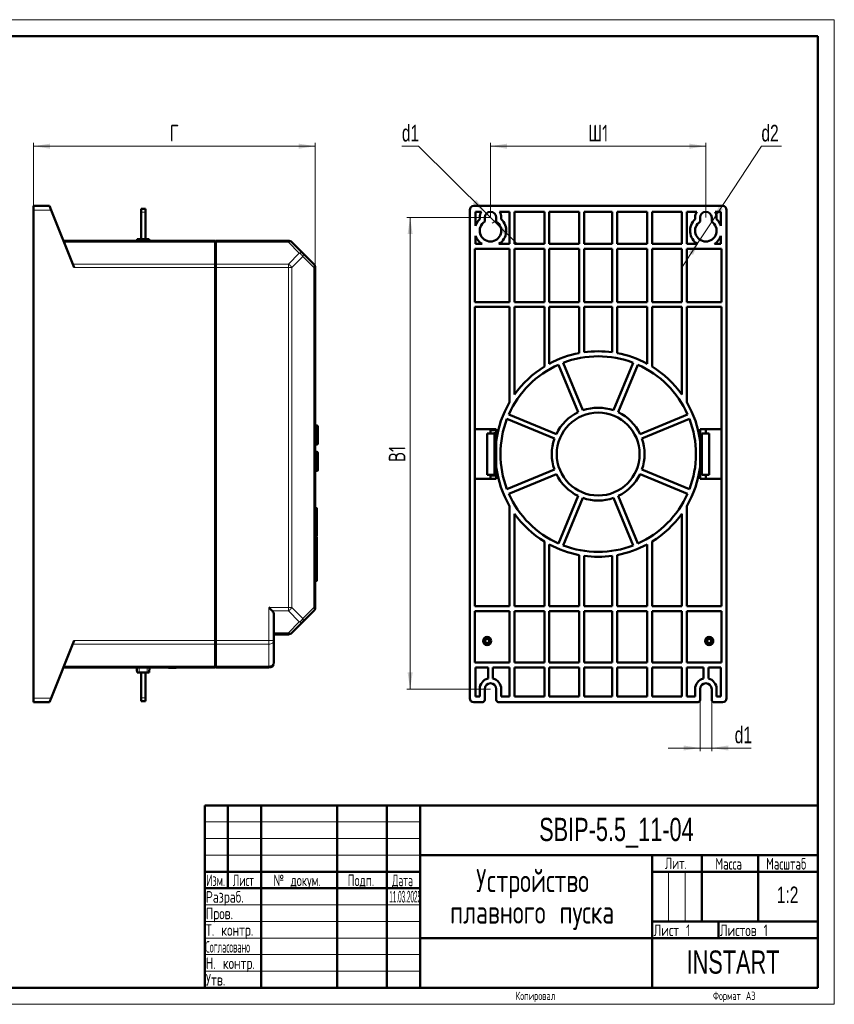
# Model space of a CAD drawing. Header units: millimetres. Extents: x 0 to 420, y 0 to 297.
# Tile 16 of 16: x 174 to 420, y 0 to 297. Entities that reach past the tile are written whole.
import ezdxf

# ---------------------------------------------------------------- set-up
doc = ezdxf.new("R2010")
doc.units = ezdxf.units.MM
doc.styles.add('SLDTEXTSTYLE0', font='TXT', dxfattribs={"width": 0.7, "bigfont": 'bigfont'})
doc.styles.add('SLDTEXTSTYLE1', font='TXT', dxfattribs={"width": 0.7})
doc.styles.add('SLDTEXTSTYLE2', font='TXT', dxfattribs={"width": 0.579176, "bigfont": 'bigfont'})
doc.styles.add('SLDTEXTSTYLE3', font='TXT', dxfattribs={"width": 0.646923, "bigfont": 'bigfont'})
doc.styles.add('SLDTEXTSTYLE4', font='TXT', dxfattribs={"width": 0.570891, "bigfont": 'bigfont'})
doc.styles.add('SLDTEXTSTYLE5', font='TXT', dxfattribs={"width": 0.585996, "bigfont": 'bigfont'})
doc.styles.add('SLDTEXTSTYLE6', font='TXT', dxfattribs={"width": 0.326651})
doc.styles.add('SLDTEXTSTYLE7', font='TXT', dxfattribs={"width": 0.485474, "bigfont": 'bigfont'})
doc.dimstyles.new('SLDDIMSTYLE0', dxfattribs={"dimtxt": 5, "dimasz": 5, "dimexe": 0, "dimexo": 0.0625, "dimgap": 1.25, "dimtad": 2, "dimdec": 1, "dimlfac": 2, "dimrnd": 1e-09, "dimzin": 12, "dimdsep": 46, "dimtxsty": 'SLDTEXTSTYLE1', "dimsah": 1, "dimcen": 0.09, "dimadec": 0, "dimazin": 3, "dimtfac": 1, "dimtdec": 3, "dimtofl": 0, "dimtmove": 0, "dimatfit": 3, "dimfxl": 0, "dimfrac": 2, "dimtolj": 1, "dimtzin": 12, "dimarcsym": 0})
doc.dimstyles.new('SLDDIMSTYLE1', dxfattribs={"dimtxt": 5, "dimasz": 5, "dimexe": 0, "dimexo": 0.0625, "dimgap": 1.25, "dimtad": 0, "dimtih": 1, "dimtoh": 1, "dimdec": 1, "dimlfac": 2, "dimrnd": 1e-09, "dimzin": 12, "dimdsep": 46, "dimtxsty": 'SLDTEXTSTYLE1', "dimsah": 1, "dimcen": 0, "dimadec": 0, "dimazin": 3, "dimtfac": 1, "dimtdec": 3, "dimtmove": 0, "dimatfit": 3, "dimfxl": 0, "dimfrac": 2, "dimtolj": 1, "dimtzin": 12, "dimarcsym": 0})
doc.dimstyles.new('SLDDIMSTYLE2', dxfattribs={"dimtxt": 5, "dimasz": 5, "dimexe": 0, "dimexo": 0.0625, "dimgap": 1.25, "dimtad": 0, "dimtih": 1, "dimtoh": 1, "dimdec": 1, "dimlfac": 2, "dimrnd": 1e-09, "dimzin": 12, "dimdsep": 46, "dimtxsty": 'SLDTEXTSTYLE1', "dimsah": 1, "dimcen": 0, "dimadec": 0, "dimazin": 3, "dimtfac": 1, "dimtdec": 3, "dimtmove": 0, "dimatfit": 3, "dimfxl": 0, "dimfrac": 2, "dimtolj": 1, "dimtzin": 12, "dimarcsym": 0})
doc.dimstyles.new('SLDDIMSTYLE3', dxfattribs={"dimtxt": 5, "dimasz": 5, "dimexe": 0, "dimexo": 0.0625, "dimgap": 1.25, "dimtad": 2, "dimdec": 1, "dimlfac": 2, "dimrnd": 1e-09, "dimzin": 12, "dimdsep": 46, "dimtxsty": 'SLDTEXTSTYLE1', "dimsah": 1, "dimcen": 0.09, "dimadec": 0, "dimazin": 3, "dimtfac": 1, "dimtdec": 3, "dimtmove": 0, "dimatfit": 0, "dimfxl": 0, "dimfrac": 2, "dimtolj": 1, "dimtzin": 12, "dimarcsym": 0})

# ---------------------------------------------------------------- blocks, each defined once
blk = doc.blocks.new('SW_NOTE_0')
at = {"color": 0, "linetype": 'Continuous', "lineweight": 0, "char_height": 7, "attachment_point": 2, "style": 'SLDTEXTSTYLE0'}
for s, insert in [('Уcтройство', (21.44, 9)), ('плавного пуска', (21.31, -0.5))]:
    blk.add_mtext(s, dxfattribs=dict(at, insert=insert))
blk = doc.blocks.new('_D_2')
at = {"color": 7, "linetype": 'Continuous', "lineweight": 0}
for p, q in [((178.35, 240.85), (178.35, 259.84)), ((178.35, 258.84), (263.35, 258.84)), ((263.35, 222.23), (263.35, 259.84))]:
    blk.add_line(p, q, dxfattribs=at)
at = {"color": 7, "linetype": 'Continuous', "lineweight": 18}
for points in [[(178.35, 258.84), (183.35, 258.07), (183.35, 259.61)], [(263.35, 258.84), (258.35, 259.61), (258.35, 258.07)]]:
    blk.add_solid(points, dxfattribs=at)
at = {"color": 7, "linetype": 'Continuous', "lineweight": 18, "insert": (219.43, 265.29), "char_height": 5, "attachment_point": 1, "style": 'SLDTEXTSTYLE0'}
blk.add_mtext('Г', dxfattribs=at)
blk = doc.blocks.new('_D_3')
at = {"color": 7, "linetype": 'Continuous', "lineweight": 0}
for p, q in [((294.47, 258.84), (289.5, 258.84)), ((314.99, 238.57), (294.47, 258.84)), ((317.48, 236.11), (314.99, 238.57)), ((317.48, 236.11), (324.32, 229.35))]:
    blk.add_line(p, q, dxfattribs=at)
at = {"color": 7, "linetype": 'Continuous', "lineweight": 18}
blk.add_arc((316.24, 237.34), 1.75, 285.6064, 359.6726, dxfattribs=at)
for points in [[(314.99, 238.57), (311.98, 242.63), (310.89, 241.54)], [(317.48, 236.11), (320.5, 232.05), (321.58, 233.15)]]:
    blk.add_solid(points, dxfattribs=at)
at = {"color": 7, "linetype": 'Continuous', "lineweight": 18, "insert": (289.5, 265.29), "char_height": 5, "attachment_point": 1, "style": 'SLDTEXTSTYLE1'}
blk.add_mtext('d1', dxfattribs=at)
blk = doc.blocks.new('_D_4')
at = {"color": 7, "linetype": 'Continuous', "lineweight": 0}
for p, q in [((383.02, 236.06), (398, 258.84)), ((398, 258.84), (404.05, 258.84)), ((379.45, 230.63), (383.02, 236.06)), ((379.45, 230.63), (374.17, 222.59))]:
    blk.add_line(p, q, dxfattribs=at)
at = {"color": 7, "linetype": 'Continuous', "lineweight": 18}
for points in [[(383.02, 236.06), (386.41, 239.81), (385.13, 240.66)], [(379.45, 230.63), (376.06, 226.87), (377.35, 226.03)]]:
    blk.add_solid(points, dxfattribs=at)
at = {"color": 7, "linetype": 'Continuous', "lineweight": 18, "insert": (398, 265.29), "char_height": 5, "attachment_point": 1, "style": 'SLDTEXTSTYLE1'}
blk.add_mtext('d2', dxfattribs=at)
blk = doc.blocks.new('_D_5')
at = {"color": 7, "linetype": 'Continuous', "lineweight": 0}
for p, q in [((316.24, 237.35), (316.24, 259.84)), ((316.24, 258.84), (381.24, 258.84)), ((381.24, 237.35), (381.24, 259.84))]:
    blk.add_line(p, q, dxfattribs=at)
at = {"color": 7, "linetype": 'Continuous', "lineweight": 18}
for points in [[(316.24, 258.84), (321.24, 258.07), (321.24, 259.61)], [(381.24, 258.84), (376.24, 259.61), (376.24, 258.07)]]:
    blk.add_solid(points, dxfattribs=at)
at = {"color": 7, "linetype": 'Continuous', "lineweight": 18, "insert": (345.72, 265.29), "char_height": 5, "attachment_point": 1, "style": 'SLDTEXTSTYLE0'}
blk.add_mtext('Ш1', dxfattribs=at)
blk = doc.blocks.new('_D_6')
at = {"color": 7, "linetype": 'Continuous', "lineweight": 0}
for p, q in [((316.23, 237.34), (290.99, 237.34)), ((291.99, 237.34), (291.99, 95.09)), ((316.23, 95.09), (290.99, 95.09))]:
    blk.add_line(p, q, dxfattribs=at)
at = {"color": 7, "linetype": 'Continuous', "lineweight": 18}
for points in [[(291.99, 237.34), (291.22, 232.34), (292.75, 232.34)], [(291.99, 95.09), (292.75, 100.09), (291.22, 100.09)]]:
    blk.add_solid(points, dxfattribs=at)
at = {"color": 7, "linetype": 'Continuous', "lineweight": 18, "insert": (285.54, 163.55), "char_height": 5, "attachment_point": 1, "rotation": 90, "style": 'SLDTEXTSTYLE0'}
blk.add_mtext('В1', dxfattribs=at)
blk = doc.blocks.new('_D_7')
at = {"color": 7, "linetype": 'Continuous', "lineweight": 0}
for p, q in [((379.49, 91.83), (379.49, 76.31)), ((382.99, 91.83), (382.99, 76.31)), ((379.49, 77.31), (369.87, 77.31)), ((379.49, 77.31), (382.99, 77.31)), ((382.99, 77.31), (394.91, 77.31))]:
    blk.add_line(p, q, dxfattribs=at)
at = {"color": 7, "linetype": 'Continuous', "lineweight": 18}
for points in [[(379.49, 77.31), (374.49, 78.08), (374.49, 76.54)], [(382.99, 77.31), (387.99, 76.54), (387.99, 78.08)]]:
    blk.add_solid(points, dxfattribs=at)
at = {"color": 7, "linetype": 'Continuous', "lineweight": 18, "insert": (389.94, 83.75), "char_height": 5, "attachment_point": 1, "style": 'SLDTEXTSTYLE1'}
blk.add_mtext('d1', dxfattribs=at)

msp = doc.modelspace()

# ---------------------------------------------------------------- linework, layer by layer
at = {"color": 7, "linetype": 'Continuous', "lineweight": 18}
for p, q in [((0, 297), (420, 297)), ((420, 297), (420, 0)), ((230, 55), (295, 55)), ((230, 50), (295, 50)), ((230, 45), (295, 45)), ((370, 40), (370, 25)), ((375, 40), (375, 25)), ((230, 30), (295, 30)), ((230, 25), (295, 25)), ((230, 20), (295, 20)), ((230, 15), (295, 15)), ((230, 10), (295, 10)), ((0, 0), (420, 0))]:
    msp.add_line(p, q, dxfattribs=at)
at = {"color": 7, "linetype": 'Continuous', "lineweight": 50}
for p, q in [((415, 292), (20, 292)), ((415, 5), (415, 292)), ((178.353, 240.842), (183.103, 240.842)), ((178.353, 239.592), (178.353, 240.842)), ((183.609, 239.592), (183.103, 240.842)), ((386.237, 240.842), (311.237, 240.842)), ((178.353, 92.342), (178.353, 239.592)), ((190.64, 222.22), (183.609, 239.592)), ((212.103, 239.967), (210.853, 239.967)), ((210.853, 239.967), (210.853, 238.967)), ((210.853, 238.967), (210.853, 230.842)), ((212.103, 238.967), (212.103, 239.967)), ((212.103, 230.842), (212.103, 238.967)), ((309.987, 239.592), (309.987, 92.342)), ((311.737, 239.057), (313.476, 239.057)), ((311.737, 234.862), (311.737, 239.057)), ((318.997, 239.057), (321.987, 239.057)), ((321.987, 239.057), (321.987, 229.342)), ((323.487, 229.342), (323.487, 239.057)), ((323.487, 239.057), (332.487, 239.057)), ((332.487, 239.057), (332.487, 229.342)), ((333.987, 229.342), (333.987, 239.057)), ((333.987, 239.057), (342.987, 239.057)), ((342.987, 239.057), (342.987, 229.342)), ((344.487, 229.342), (344.487, 239.057)), ((344.487, 239.057), (352.987, 239.057)), ((352.987, 239.057), (352.987, 229.342)), ((354.487, 229.342), (354.487, 239.057)), ((354.487, 239.057), (363.487, 239.057)), ((363.487, 239.057), (363.487, 229.342)), ((364.987, 239.057), (373.987, 239.057)), ((364.987, 229.342), (364.987, 239.057)), ((373.987, 239.057), (373.987, 229.342)), ((375.487, 229.342), (375.487, 239.057)), ((375.487, 239.057), (378.476, 239.057)), ((383.997, 239.057), (385.737, 239.057)), ((385.737, 239.057), (385.737, 234.862)), ((387.487, 92.342), (387.487, 239.592)), ((312.987, 237.342), (312.987, 236.806)), ((314.487, 236.08), (314.487, 237.342)), ((317.987, 237.342), (317.987, 236.08)), ((319.487, 236.806), (319.487, 237.342)), ((377.987, 237.342), (377.987, 236.806)), ((379.487, 236.08), (379.487, 237.342)), ((382.987, 237.342), (382.987, 236.08)), ((384.487, 236.806), (384.487, 237.342)), ((311.737, 229.342), (311.737, 231.821)), ((385.737, 231.821), (385.737, 229.342)), ((233.153, 230.342), (187.353, 230.342)), ((209.584, 230.842), (209.54, 230.342)), ((210.203, 230.842), (209.584, 230.842)), ((212.603, 230.842), (210.203, 230.842)), ((213.222, 230.842), (212.603, 230.842)), ((213.265, 230.342), (213.222, 230.842)), ((233.153, 230.342), (233.153, 229.902)), ((233.353, 230.142), (233.153, 230.142)), ((233.153, 229.902), (233.153, 223.281)), ((233.353, 230.342), (255.231, 230.342)), ((233.353, 229.902), (233.353, 223.281)), ((256.292, 229.902), (259.603, 226.592)), ((313.675, 229.342), (311.737, 229.342)), ((321.987, 229.342), (318.798, 229.342)), ((332.487, 229.342), (323.487, 229.342)), ((342.987, 229.342), (333.987, 229.342)), ((352.987, 229.342), (344.487, 229.342)), ((363.487, 229.342), (354.487, 229.342)), ((373.987, 229.342), (364.987, 229.342)), ((378.675, 229.342), (375.487, 229.342)), ((385.737, 229.342), (383.798, 229.342)), ((259.603, 226.592), (262.913, 223.281)), ((311.487, 211.842), (311.487, 227.842)), ((311.487, 227.842), (321.987, 227.842)), ((321.987, 227.842), (321.987, 211.842)), ((323.487, 227.842), (332.487, 227.842)), ((323.487, 211.842), (323.487, 227.842)), ((332.487, 227.842), (332.487, 211.842)), ((333.987, 211.842), (333.987, 227.842)), ((333.987, 227.842), (342.987, 227.842)), ((342.987, 227.842), (342.987, 211.842)), ((344.487, 211.842), (344.487, 227.842)), ((344.487, 227.842), (352.987, 227.842)), ((352.987, 227.842), (352.987, 211.842)), ((354.487, 211.842), (354.487, 227.842)), ((354.487, 227.842), (363.487, 227.842)), ((363.487, 227.842), (363.487, 211.842)), ((364.987, 211.842), (364.987, 227.842)), ((364.987, 227.842), (373.987, 227.842)), ((373.987, 227.842), (373.987, 211.842)), ((375.487, 227.842), (385.987, 227.842)), ((375.487, 211.842), (375.487, 227.842)), ((385.987, 227.842), (385.987, 211.842)), ((233.153, 223.281), (233.153, 222.22)), ((233.353, 223.139), (233.353, 222.22)), ((233.153, 109.713), (233.153, 222.22)), ((233.353, 222.22), (233.353, 109.713)), ((263.353, 222.22), (263.353, 119.713)), ((263.358, 212.117), (263.353, 212.117)), ((321.987, 211.842), (311.487, 211.842)), ((332.487, 211.842), (323.487, 211.842)), ((342.987, 211.842), (333.987, 211.842)), ((352.987, 211.842), (344.487, 211.842)), ((363.487, 211.842), (354.487, 211.842)), ((373.987, 211.842), (364.987, 211.842)), ((385.987, 211.842), (375.487, 211.842)), ((263.353, 208.681), (263.358, 208.681)), ((263.358, 209.742), (263.358, 208.681)), ((311.487, 120.092), (311.487, 210.342)), ((311.487, 210.342), (321.987, 210.342)), ((321.987, 210.342), (321.987, 181.633)), ((323.487, 183.951), (323.487, 210.342)), ((323.487, 210.342), (332.487, 210.342)), ((332.487, 210.342), (332.487, 192.366)), ((333.987, 193.233), (333.987, 210.342)), ((333.987, 210.342), (342.987, 210.342)), ((342.987, 210.342), (342.987, 196.429)), ((344.487, 210.342), (352.987, 210.342)), ((344.487, 196.674), (344.487, 210.342)), ((352.987, 210.342), (352.987, 196.674)), ((354.487, 196.429), (354.487, 210.342)), ((354.487, 210.342), (363.487, 210.342)), ((363.487, 210.342), (363.487, 193.233)), ((364.987, 210.342), (373.987, 210.342)), ((364.987, 192.366), (364.987, 210.342)), ((373.987, 210.342), (373.987, 183.951)), ((375.487, 181.633), (375.487, 210.342)), ((375.487, 210.342), (385.987, 210.342)), ((385.987, 120.092), (385.987, 210.342)), ((263.358, 201.942), (263.353, 201.942)), ((263.358, 201.942), (263.358, 200.942)), ((263.358, 200.942), (263.358, 191.345)), ((344.08, 179.169), (338.144, 193.499)), ((359.329, 193.499), (353.394, 179.169)), ((263.358, 190.994), (263.358, 186.942)), ((336.758, 192.925), (342.694, 178.595)), ((354.78, 178.595), (360.715, 192.925)), ((263.353, 185.942), (263.358, 185.942)), ((263.358, 186.942), (263.358, 185.942)), ((321.204, 176.559), (335.534, 170.624)), ((336.108, 172.009), (321.778, 177.945)), ((375.695, 177.945), (361.365, 172.009)), ((361.939, 170.624), (376.269, 176.559)), ((263.866, 174.61), (263.353, 174.637)), ((317.987, 173.467), (311.487, 173.467)), ((316.237, 173.467), (316.237, 172.217)), ((317.604, 173.192), (316.237, 173.192)), ((316.237, 172.277), (316.307, 172.277)), ((316.247, 172.217), (316.307, 172.277)), ((316.307, 172.277), (316.307, 172.217)), ((317.257, 172.217), (317.257, 172.277)), ((317.317, 172.217), (317.257, 172.277)), ((317.257, 172.277), (317.577, 172.277)), ((317.502, 172.202), (317.577, 172.277)), ((317.577, 172.277), (317.577, 171.957)), ((317.604, 173.467), (317.604, 173.192)), ((317.727, 173.192), (317.604, 173.192)), ((317.727, 173.192), (317.727, 173.467)), ((317.727, 173.192), (317.987, 173.192)), ((317.987, 169.896), (317.987, 173.467)), ((379.487, 173.467), (385.987, 173.467)), ((379.487, 169.896), (379.487, 173.467)), ((381.237, 173.467), (381.237, 172.217)), ((264.103, 172.142), (264.153, 172.142)), ((264.103, 171.242), (264.153, 171.242)), ((315.237, 159.717), (315.237, 172.217)), ((315.237, 172.217), (317.487, 172.217)), ((317.487, 159.717), (317.487, 172.217)), ((317.502, 172.202), (317.487, 172.202)), ((317.487, 172.032), (317.502, 172.032)), ((317.577, 171.957), (317.487, 171.957)), ((317.987, 171.007), (317.487, 171.007)), ((317.487, 170.667), (317.987, 170.667)), ((317.502, 172.032), (317.502, 172.202)), ((317.577, 171.957), (317.502, 172.032)), ((317.987, 162.037), (317.987, 169.896)), ((379.487, 162.038), (379.487, 169.896)), ((379.987, 172.217), (382.237, 172.217)), ((379.987, 159.717), (379.987, 172.217)), ((382.237, 159.717), (382.237, 172.217)), ((263.353, 168.846), (263.866, 168.873)), ((263.866, 166.61), (263.353, 166.637)), ((317.604, 167.967), (317.487, 167.967)), ((317.604, 167.592), (317.487, 167.592)), ((317.487, 166.677), (317.577, 166.677)), ((317.502, 166.602), (317.487, 166.602)), ((317.487, 166.432), (317.502, 166.432)), ((317.577, 166.357), (317.487, 166.357)), ((317.502, 166.602), (317.577, 166.677)), ((317.502, 166.432), (317.502, 166.602)), ((317.577, 166.357), (317.502, 166.432)), ((317.577, 166.677), (317.577, 166.357)), ((317.604, 167.967), (317.604, 167.592)), ((317.727, 167.967), (317.604, 167.967)), ((317.727, 167.592), (317.604, 167.592)), ((317.727, 167.592), (317.727, 167.967)), ((317.727, 167.967), (317.987, 167.967)), ((317.727, 167.592), (317.987, 167.592)), ((317.987, 165.407), (317.487, 165.407)), ((317.487, 165.067), (317.987, 165.067)), ((263.353, 160.846), (263.866, 160.873)), ((317.604, 162.367), (317.487, 162.367)), ((317.604, 161.992), (317.487, 161.992)), ((317.487, 161.077), (317.577, 161.077)), ((317.502, 161.002), (317.487, 161.002)), ((317.487, 160.832), (317.502, 160.832)), ((317.577, 160.757), (317.487, 160.757)), ((317.502, 161.002), (317.577, 161.077)), ((317.502, 160.832), (317.502, 161.002)), ((317.577, 160.757), (317.502, 160.832)), ((317.577, 161.077), (317.577, 160.757)), ((317.604, 162.367), (317.604, 161.992)), ((317.727, 162.367), (317.604, 162.367)), ((317.727, 161.992), (317.604, 161.992)), ((317.727, 161.992), (317.727, 162.367)), ((317.727, 162.367), (317.987, 162.367)), ((317.727, 161.992), (317.987, 161.992)), ((317.987, 158.467), (317.987, 162.037)), ((335.534, 161.31), (321.204, 155.374)), ((376.269, 155.374), (361.939, 161.31)), ((379.487, 158.467), (379.487, 162.038)), ((263.358, 159.302), (263.353, 159.302)), ((263.358, 159.302), (263.358, 158.242)), ((311.487, 158.467), (317.987, 158.467)), ((315.237, 159.717), (317.487, 159.717)), ((316.237, 159.717), (316.237, 158.467)), ((316.237, 159.467), (317.987, 159.467)), ((317.987, 159.807), (317.487, 159.807)), ((321.778, 153.988), (336.108, 159.924)), ((361.365, 159.924), (375.695, 153.988)), ((385.987, 158.467), (379.487, 158.467)), ((379.987, 159.717), (382.237, 159.717)), ((381.237, 159.717), (381.237, 158.467)), ((263.353, 155.867), (263.358, 155.867)), ((342.694, 153.338), (336.758, 139.008)), ((338.144, 138.434), (344.08, 152.764)), ((353.394, 152.764), (359.329, 138.434)), ((360.715, 139.008), (354.78, 153.338)), ((263.853, 149.67), (263.353, 149.67)), ((321.987, 150.3), (321.987, 120.092)), ((375.487, 120.092), (375.487, 150.3)), ((323.487, 120.092), (323.487, 147.982)), ((373.987, 147.982), (373.987, 120.092)), ((263.853, 141.042), (263.353, 141.042)), ((332.487, 139.567), (332.487, 120.092)), ((333.987, 120.092), (333.987, 138.701)), ((363.487, 138.701), (363.487, 120.092)), ((364.987, 120.092), (364.987, 139.567)), ((342.987, 135.504), (342.987, 120.092)), ((344.487, 120.092), (344.487, 135.259)), ((352.987, 135.259), (352.987, 120.092)), ((354.487, 120.092), (354.487, 135.504)), ((263.853, 133.429), (263.353, 133.429)), ((263.353, 127.761), (263.853, 127.761)), ((321.987, 120.092), (311.487, 120.092)), ((332.487, 120.092), (323.487, 120.092)), ((342.987, 120.092), (333.987, 120.092)), ((352.987, 120.092), (344.487, 120.092)), ((363.487, 120.092), (354.487, 120.092)), ((373.987, 120.092), (364.987, 120.092)), ((385.987, 120.092), (375.487, 120.092)), ((250.853, 117.592), (250.853, 109.713)), ((262.913, 118.652), (259.603, 115.342)), ((311.487, 103.092), (311.487, 118.592)), ((311.487, 118.592), (321.987, 118.592)), ((321.987, 118.592), (321.987, 103.092)), ((323.487, 103.092), (323.487, 118.592)), ((323.487, 118.592), (332.487, 118.592)), ((332.487, 118.592), (332.487, 103.092)), ((333.987, 103.092), (333.987, 118.592)), ((333.987, 118.592), (342.987, 118.592)), ((342.987, 118.592), (342.987, 103.092)), ((344.487, 118.592), (352.987, 118.592)), ((344.487, 103.092), (344.487, 118.592)), ((352.987, 118.592), (352.987, 103.092)), ((354.487, 118.592), (363.487, 118.592)), ((354.487, 103.092), (354.487, 118.592)), ((363.487, 118.592), (363.487, 103.092)), ((364.987, 103.092), (364.987, 118.592)), ((364.987, 118.592), (373.987, 118.592)), ((373.987, 118.592), (373.987, 103.092)), ((375.487, 103.092), (375.487, 118.592)), ((375.487, 118.592), (385.987, 118.592)), ((385.987, 118.592), (385.987, 103.092)), ((259.603, 115.342), (256.292, 112.031)), ((255.231, 111.592), (250.853, 111.592)), ((183.609, 92.342), (190.64, 109.713)), ((233.153, 109.713), (233.153, 108.652)), ((233.153, 108.652), (233.153, 102.031)), ((233.353, 109.713), (233.353, 108.794)), ((233.353, 102.031), (233.353, 108.652)), ((250.853, 109.713), (250.853, 103.092)), ((233.153, 101.592), (187.353, 101.592)), ((209.453, 101.592), (209.584, 100.092)), ((213.222, 100.092), (213.353, 101.592)), ((217.301, 101.592), (217.301, 101.542)), ((219.051, 101.542), (221.353, 101.542)), ((221.353, 101.592), (221.353, 101.542)), ((233.153, 102.031), (233.153, 101.592)), ((233.353, 101.792), (233.153, 101.792)), ((233.353, 101.592), (249.353, 101.592)), ((321.987, 103.092), (311.487, 103.092)), ((311.737, 92.876), (311.737, 101.592)), ((311.737, 101.592), (315.487, 101.592)), ((315.487, 101.592), (315.487, 98.254)), ((316.987, 98.254), (316.987, 101.592)), ((316.987, 101.592), (321.987, 101.592)), ((321.987, 101.592), (321.987, 92.876)), ((332.487, 103.092), (323.487, 103.092)), ((323.487, 92.876), (323.487, 101.592)), ((323.487, 101.592), (332.487, 101.592)), ((332.487, 101.592), (332.487, 92.876)), ((342.987, 103.092), (333.987, 103.092)), ((333.987, 92.876), (333.987, 101.592)), ((333.987, 101.592), (342.987, 101.592)), ((342.987, 101.592), (342.987, 92.876)), ((352.987, 103.092), (344.487, 103.092)), ((344.487, 92.876), (344.487, 101.592)), ((344.487, 101.592), (352.987, 101.592)), ((352.987, 101.592), (352.987, 92.876)), ((363.487, 103.092), (354.487, 103.092)), ((354.487, 101.592), (363.487, 101.592)), ((354.487, 92.876), (354.487, 101.592)), ((363.487, 101.592), (363.487, 92.876)), ((373.987, 103.092), (364.987, 103.092)), ((364.987, 101.592), (373.987, 101.592)), ((364.987, 92.876), (364.987, 101.592)), ((373.987, 101.592), (373.987, 92.876)), ((385.987, 103.092), (375.487, 103.092)), ((375.487, 101.592), (380.487, 101.592)), ((375.487, 92.876), (375.487, 101.592)), ((380.487, 101.592), (380.487, 98.254)), ((381.987, 101.592), (385.737, 101.592)), ((381.987, 98.254), (381.987, 101.592)), ((385.737, 101.592), (385.737, 92.876)), ((209.584, 100.092), (210.203, 100.092)), ((210.203, 100.092), (212.603, 100.092)), ((210.853, 100.092), (210.853, 92.467)), ((212.103, 100.092), (212.103, 92.467)), ((212.603, 100.092), (213.222, 100.092)), ((312.987, 95.092), (312.987, 92.876)), ((314.487, 91.842), (314.487, 95.092)), ((317.987, 95.092), (317.987, 91.842)), ((319.487, 92.876), (319.487, 95.092)), ((377.987, 95.092), (377.987, 92.876)), ((379.487, 91.842), (379.487, 95.092)), ((382.987, 95.092), (382.987, 91.842)), ((384.487, 92.876), (384.487, 95.092)), ((178.353, 91.092), (178.353, 92.342)), ((183.103, 91.092), (183.609, 92.342)), ((210.853, 92.467), (210.853, 91.467)), ((212.103, 92.467), (212.103, 91.467)), ((312.987, 92.876), (311.737, 92.876)), ((321.987, 92.876), (319.487, 92.876)), ((332.487, 92.876), (323.487, 92.876)), ((342.987, 92.876), (333.987, 92.876)), ((352.987, 92.876), (344.487, 92.876)), ((363.487, 92.876), (354.487, 92.876)), ((373.987, 92.876), (364.987, 92.876)), ((377.987, 92.876), (375.487, 92.876)), ((385.737, 92.876), (384.487, 92.876)), ((178.353, 91.092), (183.103, 91.092)), ((212.103, 91.467), (210.853, 91.467)), ((311.237, 91.092), (313.737, 91.092)), ((318.737, 91.092), (378.737, 91.092)), ((383.737, 91.092), (386.237, 91.092)), ((230, 60), (415, 60)), ((230, 60), (230, 5)), ((237, 35), (237, 60)), ((247, 60), (247, 5)), ((270, 60), (270, 5)), ((285, 60), (285, 5)), ((295, 60), (295, 5)), ((295, 45), (415, 45)), ((365, 45), (365, 5)), ((380, 45), (380, 25)), ((397, 45), (397, 25)), ((230, 40), (295, 40)), ((365, 40), (415, 40)), ((230, 35), (295, 35)), ((365, 25), (415, 25)), ((385, 25), (385, 20)), ((295, 20), (415, 20)), ((20, 5), (415, 5))]:
    msp.add_line(p, q, dxfattribs=at)
at = {"color": 9, "linetype": 'Continuous', "lineweight": 18}
for p, q in [((178.353, 239.592), (183.609, 239.592)), ((212.103, 238.967), (210.853, 238.967)), ((233.153, 229.902), (187.531, 229.902)), ((210.203, 230.342), (210.203, 230.842)), ((212.603, 230.342), (212.603, 230.842)), ((233.353, 229.761), (233.153, 229.761)), ((255.231, 229.902), (233.353, 229.902)), ((255.231, 229.902), (258.542, 226.592)), ((258.542, 226.592), (255.231, 223.281)), ((233.153, 223.281), (190.211, 223.281)), ((233.353, 223.139), (233.153, 223.139)), ((233.353, 223.281), (255.231, 223.281)), ((259.603, 225.531), (256.292, 222.22)), ((262.913, 222.22), (259.603, 225.531)), ((233.153, 222.22), (190.64, 222.22)), ((233.353, 222.22), (233.153, 222.22)), ((255.231, 222.22), (233.353, 222.22)), ((255.231, 222.22), (255.231, 119.713)), ((256.292, 222.22), (255.231, 222.22)), ((256.292, 222.22), (256.292, 119.713)), ((262.913, 222.22), (262.913, 119.713)), ((263.353, 209.742), (263.358, 209.742)), ((263.353, 200.942), (263.358, 200.942)), ((263.358, 186.942), (263.353, 186.942)), ((263.866, 168.873), (263.866, 174.61)), ((263.866, 163.742), (263.866, 166.61)), ((263.866, 160.873), (263.866, 163.742)), ((263.358, 158.242), (263.353, 158.242)), ((263.853, 130.047), (263.353, 130.047)), ((249.353, 119.713), (255.231, 119.713)), ((249.353, 109.713), (249.353, 119.713)), ((255.231, 119.713), (256.292, 119.713)), ((256.292, 119.713), (259.603, 116.402)), ((259.603, 116.402), (262.913, 119.713)), ((255.231, 118.652), (250.413, 118.652)), ((255.231, 118.652), (258.542, 115.342)), ((258.542, 115.342), (255.231, 112.031)), ((255.231, 112.031), (250.853, 112.031)), ((190.211, 108.652), (233.153, 108.652)), ((190.64, 109.713), (233.153, 109.713)), ((233.353, 109.713), (233.153, 109.713)), ((233.153, 108.794), (233.353, 108.794)), ((233.353, 109.713), (249.353, 109.713)), ((233.353, 108.652), (249.353, 108.652)), ((249.353, 109.713), (250.853, 109.713)), ((249.353, 108.652), (249.353, 102.031)), ((187.531, 102.031), (233.153, 102.031)), ((210.203, 101.592), (210.203, 100.092)), ((212.603, 101.592), (212.603, 100.092)), ((219.051, 101.592), (219.051, 101.542)), ((233.353, 102.172), (233.153, 102.172)), ((233.353, 102.031), (249.353, 102.031)), ((178.353, 92.342), (183.609, 92.342)), ((212.103, 92.467), (210.853, 92.467))]:
    msp.add_line(p, q, dxfattribs=at)
at = {"color": 7, "linetype": 'Continuous', "lineweight": 50}
for centre, radius in [((348.737, 165.967), 12.5), ((315.237, 109.592), 1.25), ((315.237, 109.592), 1.125), ((315.237, 109.592), 1), ((315.237, 109.592), 0.775), ((315.237, 109.592), 0.625), ((382.237, 109.592), 1.25), ((382.237, 109.592), 1.125), ((382.237, 109.592), 1), ((382.237, 109.592), 0.775), ((382.237, 109.592), 0.625)]:
    msp.add_circle(centre, radius, dxfattribs=at)
for centre, radius, start, end in [((311.237, 239.592), 1.25, 90, 180), ((386.237, 239.592), 1.25, 0, 90), ((316.237, 237.342), 3.25, 148.14869, 180), ((316.237, 237.342), 1.75, 0, 180), ((316.237, 237.342), 3.25, 0, 31.85131), ((381.237, 237.342), 3.25, 148.14869, 180), ((381.237, 237.342), 1.75, 0, 180), ((381.237, 237.342), 3.25, 0, 31.85131), ((316.237, 233.342), 4.75, 133.17355, 161.32828), ((316.237, 233.342), 3.25, 122.57897, 57.42103), ((316.237, 233.342), 4.75, 302.6369, 46.82645), ((381.237, 233.342), 4.75, 133.17355, 237.3631), ((381.237, 233.342), 3.25, 122.57897, 57.42103), ((381.237, 233.342), 4.75, 18.67172, 46.82645), ((316.237, 233.342), 4.75, 198.67172, 237.3631), ((381.237, 233.342), 4.75, 302.6369, 341.32828), ((255.231, 228.842), 1.5, 45, 90), ((261.853, 222.22), 1.5, 0, 45), ((348.737, 165.967), 31, 100.68934, 118.41187), ((348.737, 165.967), 31, 82.12011, 97.87988), ((348.737, 165.967), 31, 61.58813, 79.31065), ((348.737, 165.967), 29.5, 68.95683, 111.04317), ((348.737, 165.967), 29.5, 113.95683, 156.04317), ((348.737, 165.967), 31, 121.61397, 144.53954), ((348.737, 165.967), 29.5, 23.95683, 66.04317), ((348.737, 165.967), 31, 35.46045, 58.38603), ((348.737, 165.967), 31, 149.64413, 172.71852), ((348.737, 165.967), 31, 7.28146, 30.35586), ((348.737, 165.967), 14, 115.57089, 154.42911), ((348.737, 165.967), 14, 70.57089, 109.42911), ((348.737, 165.967), 14, 25.57089, 64.42911), ((348.737, 165.967), 29.5, 158.95683, 201.04317), ((348.737, 165.967), 29.5, 338.95683, 21.04317), ((263.853, 174.36), 0.25, 0, 87), ((348.737, 165.967), 14, 160.57089, 199.42911), ((348.737, 165.967), 14, 340.57089, 19.42911), ((263.853, 169.123), 0.25, 273, 0), ((263.853, 166.36), 0.25, 0, 87), ((379.737, 168.842), 0.375, 48.18951, 131.81014), ((379.737, 168.842), 0.375, 228.18986, 311.81049), ((263.853, 161.123), 0.25, 273, 0), ((348.737, 165.967), 31, 187.28148, 210.35587), ((348.737, 165.967), 31, 329.64414, 352.71854), ((348.737, 165.967), 14, 205.57089, 244.42911), ((348.737, 165.967), 14, 295.57089, 334.42911), ((348.737, 165.967), 29.5, 203.95683, 246.04317), ((348.737, 165.967), 14, 250.57089, 289.42911), ((348.737, 165.967), 29.5, 293.95683, 336.04317), ((348.737, 165.967), 31, 215.46046, 238.38603), ((348.737, 165.967), 31, 301.61397, 324.53955), ((348.737, 165.967), 31, 241.58813, 259.31066), ((348.737, 165.967), 29.5, 248.95683, 291.04317), ((348.737, 165.967), 31, 280.68935, 298.41187), ((348.737, 165.967), 31, 262.12012, 277.87989), ((261.853, 119.713), 1.5, 315, 360), ((255.231, 113.092), 1.5, 270, 315.00001), ((249.353, 103.092), 1.5, 270, 360), ((316.237, 95.092), 3.25, 103.34236, 180), ((316.237, 95.092), 3.25, 0, 76.65764), ((381.237, 95.092), 3.25, 103.34236, 180), ((381.237, 95.092), 3.25, 0, 76.65764), ((316.237, 95.092), 1.75, 0, 180), ((381.237, 95.092), 1.75, 0, 180), ((311.237, 92.342), 1.25, 180, 270), ((386.237, 92.342), 1.25, 270, 0), ((313.737, 91.842), 0.75, 270, 0), ((318.737, 91.842), 0.75, 180, 270), ((378.737, 91.842), 0.75, 270, 0), ((383.737, 91.842), 0.75, 180, 270)]:
    msp.add_arc(centre, radius, start, end, dxfattribs=at)
at = {"color": 9, "linetype": 'Continuous', "lineweight": 18}
for centre, radius, start, end in [((258.841, 226.061), 0.928, 325.14306, 34.85694), ((257.413, 117.531), 2.463, 297.27378, 332.72622)]:
    msp.add_arc(centre, radius, start, end, dxfattribs=at)
at = {"color": 7, "linetype": 'Continuous', "lineweight": 50}
for points in [[(233.353, 229.902), (233.353, 229.968), (233.353, 230.099), (233.353, 230.235), (233.353, 230.325), (233.353, 230.336), (233.353, 230.342)], [(233.353, 223.281), (233.353, 223.207), (233.353, 223.061), (233.353, 222.797), (233.353, 222.515), (233.353, 222.318), (233.353, 222.22)], [(233.353, 109.713), (233.353, 109.615), (233.353, 109.418), (233.353, 109.136), (233.353, 108.872), (233.353, 108.726), (233.353, 108.652)], [(233.353, 101.592), (233.353, 101.597), (233.353, 101.608), (233.353, 101.698), (233.353, 101.834), (233.353, 101.965), (233.353, 102.031)]]:
    msp.add_open_spline(points, degree=3, dxfattribs=at)
at = {"color": 9, "linetype": 'Continuous', "lineweight": 18}
for points in [[(255.231, 229.902), (255.231, 229.968), (255.231, 230.099), (255.231, 230.235), (255.231, 230.325), (255.231, 230.336), (255.231, 230.342)], [(256.292, 229.902), (256.232, 229.949), (256.111, 230.042), (255.85, 230.079), (255.552, 230.042), (255.338, 229.949), (255.231, 229.902)], [(258.542, 226.592), (258.649, 226.638), (258.863, 226.731), (259.161, 226.768), (259.421, 226.731), (259.542, 226.638), (259.603, 226.592)], [(259.603, 225.531), (259.542, 225.638), (259.421, 225.852), (259.161, 226.149), (258.863, 226.41), (258.649, 226.531), (258.542, 226.592)], [(255.231, 222.22), (255.231, 222.318), (255.231, 222.515), (255.231, 222.797), (255.231, 223.061), (255.231, 223.207), (255.231, 223.281)], [(255.231, 223.281), (255.338, 223.22), (255.552, 223.099), (255.85, 222.839), (256.111, 222.541), (256.232, 222.327), (256.292, 222.22)], [(262.913, 222.22), (262.96, 222.327), (263.053, 222.541), (263.09, 222.839), (263.053, 223.099), (262.96, 223.22), (262.913, 223.281)], [(263.353, 222.22), (263.347, 222.22), (263.336, 222.22), (263.246, 222.22), (263.11, 222.22), (262.979, 222.22), (262.913, 222.22)], [(255.231, 118.652), (255.231, 118.726), (255.231, 118.872), (255.231, 119.136), (255.231, 119.418), (255.231, 119.615), (255.231, 119.713)], [(256.292, 119.713), (256.232, 119.606), (256.111, 119.392), (255.85, 119.094), (255.552, 118.834), (255.338, 118.713), (255.231, 118.652)], [(262.913, 118.652), (262.96, 118.713), (263.053, 118.834), (263.09, 119.094), (263.053, 119.392), (262.96, 119.606), (262.913, 119.713)], [(262.913, 119.713), (262.979, 119.713), (263.11, 119.713), (263.246, 119.713), (263.336, 119.713), (263.347, 119.713), (263.353, 119.713)], [(259.603, 116.402), (259.649, 116.295), (259.742, 116.081), (259.779, 115.784), (259.742, 115.523), (259.649, 115.402), (259.603, 115.342)], [(259.603, 115.342), (259.542, 115.295), (259.421, 115.202), (259.161, 115.165), (258.863, 115.202), (258.649, 115.295), (258.542, 115.342)], [(255.231, 112.031), (255.338, 111.984), (255.552, 111.891), (255.85, 111.854), (256.111, 111.891), (256.232, 111.984), (256.292, 112.031)], [(255.231, 111.592), (255.231, 111.597), (255.231, 111.608), (255.231, 111.698), (255.231, 111.834), (255.231, 111.965), (255.231, 112.031)], [(249.353, 108.652), (249.353, 108.726), (249.353, 108.872), (249.353, 109.136), (249.353, 109.418), (249.353, 109.615), (249.353, 109.713)], [(250.853, 109.713), (250.83, 109.574), (250.785, 109.296), (250.438, 108.945), (249.942, 108.7), (249.549, 108.668), (249.353, 108.652)], [(249.353, 102.031), (249.549, 102.047), (249.942, 102.079), (250.438, 102.324), (250.785, 102.675), (250.83, 102.953), (250.853, 103.092)], [(249.353, 101.592), (249.353, 101.597), (249.353, 101.608), (249.353, 101.698), (249.353, 101.834), (249.353, 101.965), (249.353, 102.031)]]:
    msp.add_open_spline(points, degree=3, dxfattribs=at)
at = {"color": 7, "linetype": 'Continuous', "lineweight": 50}
for points, knots in [([(264.103, 171.742), (264.103, 172.071), (264.103, 172.578), (264.103, 173.187), (264.103, 173.607), (264.103, 173.945), (264.103, 174.271), (264.103, 174.325), (264.103, 174.36)], [0, 0, 0, 0, 0.2394568, 0.3683607, 0.5, 0.6316393, 0.7605432, 1, 1, 1, 1]), ([(264.103, 169.123), (264.103, 169.158), (264.103, 169.212), (264.103, 169.538), (264.103, 169.876), (264.103, 170.296), (264.103, 170.905), (264.103, 171.412), (264.103, 171.742)], [0, 0, 0, 0, 0.2394568, 0.3683607, 0.5, 0.6316393, 0.7605432, 1, 1, 1, 1]), ([(264.103, 163.742), (264.103, 164.071), (264.103, 164.578), (264.103, 165.187), (264.103, 165.607), (264.103, 165.945), (264.103, 166.271), (264.103, 166.325), (264.103, 166.36)], [0, 0, 0, 0, 0.2394568, 0.3683607, 0.5, 0.6316393, 0.7605432, 1, 1, 1, 1]), ([(264.103, 161.123), (264.103, 161.158), (264.103, 161.212), (264.103, 161.538), (264.103, 161.876), (264.103, 162.296), (264.103, 162.905), (264.103, 163.412), (264.103, 163.742)], [0, 0, 0, 0, 0.2394568, 0.3683607, 0.5, 0.6316393, 0.7605432, 1, 1, 1, 1]), ([(264.153, 164.613), (264.153, 164.644), (264.153, 164.686), (264.153, 164.728), (264.153, 164.739)], [0, 0, 0, 0, 0.7459548, 1, 1, 1, 1]), ([(263.853, 149.633), (263.853, 149.644), (263.853, 149.693), (263.853, 149.459), (263.853, 148.969), (263.853, 148.294), (263.853, 147.195), (263.853, 145.656), (263.853, 144.32), (263.853, 143.24), (263.853, 142.366), (263.853, 141.687), (263.853, 141.311), (263.853, 141.217)], [0, 0, 0, 0, 0.0439483, 0.1953701, 0.2721675, 0.3488549, 0.4856961, 0.6044659, 0.7346037, 0.8032988, 0.8720627, 0.9679092, 1, 1, 1, 1]), ([(263.853, 141.042), (263.853, 140.725), (263.853, 139.919), (263.853, 138.567), (263.853, 137.15), (263.853, 135.891), (263.853, 134.645), (263.853, 133.88), (263.853, 133.429)], [0, 0, 0, 0, 0.1250906, 0.3179914, 0.510708, 0.6533693, 0.7958207, 1, 1, 1, 1]), ([(263.853, 133.429), (263.853, 133.164), (263.853, 132.422), (263.853, 131.215), (263.853, 130.475), (263.853, 130.047)], [0, 0, 0, 0, 0.1892578, 0.5302376, 1, 1, 1, 1]), ([(263.853, 130.047), (263.853, 129.891), (263.853, 129.421), (263.853, 128.786), (263.853, 128.196), (263.853, 127.768), (263.853, 127.816), (263.853, 127.831)], [0, 0, 0, 0, 0.1148571, 0.3461682, 0.577647, 0.8651323, 1, 1, 1, 1]), ([(250.413, 118.652), (250.255, 118.811), (249.926, 119.14), (249.548, 119.517), (249.353, 119.713)], [0, 0, 0, 0, 0.4814571, 1, 1, 1, 1]), ([(250.413, 118.652), (250.539, 118.494), (250.801, 118.164), (250.835, 117.787), (250.853, 117.592)], [0, 0, 0, 0, 0.4814571, 1, 1, 1, 1])]:
    msp.add_open_spline(points, degree=3, knots=knots, dxfattribs=at)

# ---------------------------------------------------------------- block references
at = {"color": 7, "linetype": 'Continuous', "lineweight": 0}
msp.add_blockref('SW_NOTE_0', (307.492, 31.828), dxfattribs=at)

# ---------------------------------------------------------------- texts
for s, insert, char_height, attachment_point, style in [('SBIP-5.5_11-04', (354.242, 56.249), 7, 2, 'SLDTEXTSTYLE1'), ('Лит.', (372.202, 44.265), 3.5, 2, 'SLDTEXTSTYLE3'), ('Масса', (388.11, 44.135), 3.5, 2, 'SLDTEXTSTYLE3'), ('Масштаб', (405.462, 44.135), 3.5, 2, 'SLDTEXTSTYLE3'), ('Изм.', (233.293, 39.135), 3.5, 2, 'SLDTEXTSTYLE5'), ('Лист', (241.677, 39.135), 3.5, 2, 'SLDTEXTSTYLE2'), ('№ докум.', (257.889, 39.135), 3.5, 2, 'SLDTEXTSTYLE3'), ('Подп.', (277.122, 39.135), 3.5, 2, 'SLDTEXTSTYLE3'), ('Дата', (289.693, 39.135), 3.5, 2, 'SLDTEXTSTYLE4'), ('Разраб.', (230.332, 34.147), 3.5, 1, 'SLDTEXTSTYLE0'), ('11.03.2025', (285.709, 34.212), 3.5, 1, 'SLDTEXTSTYLE6'), ('1:2', (405.904, 35.524), 5, 2, 'SLDTEXTSTYLE1'), ('Пров.', (230.332, 29.147), 3.5, 1, 'SLDTEXTSTYLE0'), ('Т. контр.', (230.332, 24.147), 3.5, 1, 'SLDTEXTSTYLE0'), ('Лист 1', (365.466, 24.068), 3.5, 1, 'SLDTEXTSTYLE0'), ('Листов 1', (385.466, 24.068), 3.5, 1, 'SLDTEXTSTYLE0'), ('Согласовано', (230.303, 19.081), 3.5, 1, 'SLDTEXTSTYLE7'), ('INSTART', (389.435, 16.232), 7, 2, 'SLDTEXTSTYLE1'), ('Н. контр.', (230.332, 14.147), 3.5, 1, 'SLDTEXTSTYLE0'), ('Утв.', (230.332, 9.147), 3.5, 1, 'SLDTEXTSTYLE0'), ('Копировал', (329.804, 3.81), 2.5, 2, 'SLDTEXTSTYLE0'), ('Формат А3', (389.811, 3.81), 2.5, 2, 'SLDTEXTSTYLE0')]:
    msp.add_mtext(s, dxfattribs=dict(at, insert=insert, char_height=char_height, attachment_point=attachment_point, style=style))

# ---------------------------------------------------------------- dimensions: what is measured, and where the dimension line sits
at = {"color": 7, "linetype": 'Continuous', "lineweight": 18}
for base, p1, p2, text, dimstyle, picture, middle in [((263.353, 258.842), (178.353, 240.842), (263.353, 222.22), 'Г', 'SLDDIMSTYLE0', '_D_2', (220.853, 258.842)), ((381.237, 258.842), (316.237, 237.342), (381.237, 237.342), 'Ш1', 'SLDDIMSTYLE0', '_D_5', (348.737, 258.842)), ((382.987, 77.308), (379.487, 91.842), (382.987, 91.842), 'd1', 'SLDDIMSTYLE3', '_D_7', (392.421, 77.308))]:
    dim = msp.add_linear_dim(base=base, p1=p1, p2=p2, text=text, dimstyle=dimstyle, dxfattribs=at)
    dim.commit()
    dim.dimension.update_dxf_attribs({"geometry": picture, "text_midpoint": middle, "dimtype": 160})
for p1, p2, text, dimstyle, picture, middle in [((314.992, 238.571), (317.482, 236.112), 'd1', 'SLDDIMSTYLE1', '_D_3', (291.985, 262.658)), ((383.022, 236.057), (379.451, 230.626), 'd2', 'SLDDIMSTYLE2', '_D_4', (401.025, 262.658))]:
    dim = msp.add_diameter_dim_2p(p1=p1, p2=p2, text=text, dimstyle=dimstyle, override={"dimpost": '<>'}, dxfattribs=at)
    dim.commit()
    dim.dimension.update_dxf_attribs({"geometry": picture, "text_midpoint": middle, "dimtype": 163})
dim = msp.add_linear_dim(base=(291.985, 95.092), p1=(316.237, 237.342), p2=(316.237, 95.092), angle=90, text='В1', dimstyle='SLDDIMSTYLE0', dxfattribs=at)
dim.commit()
dim.dimension.update_dxf_attribs({"geometry": '_D_6', "text_midpoint": (291.985, 166.217), "dimtype": 160})

doc.saveas('drawing.dxf')
